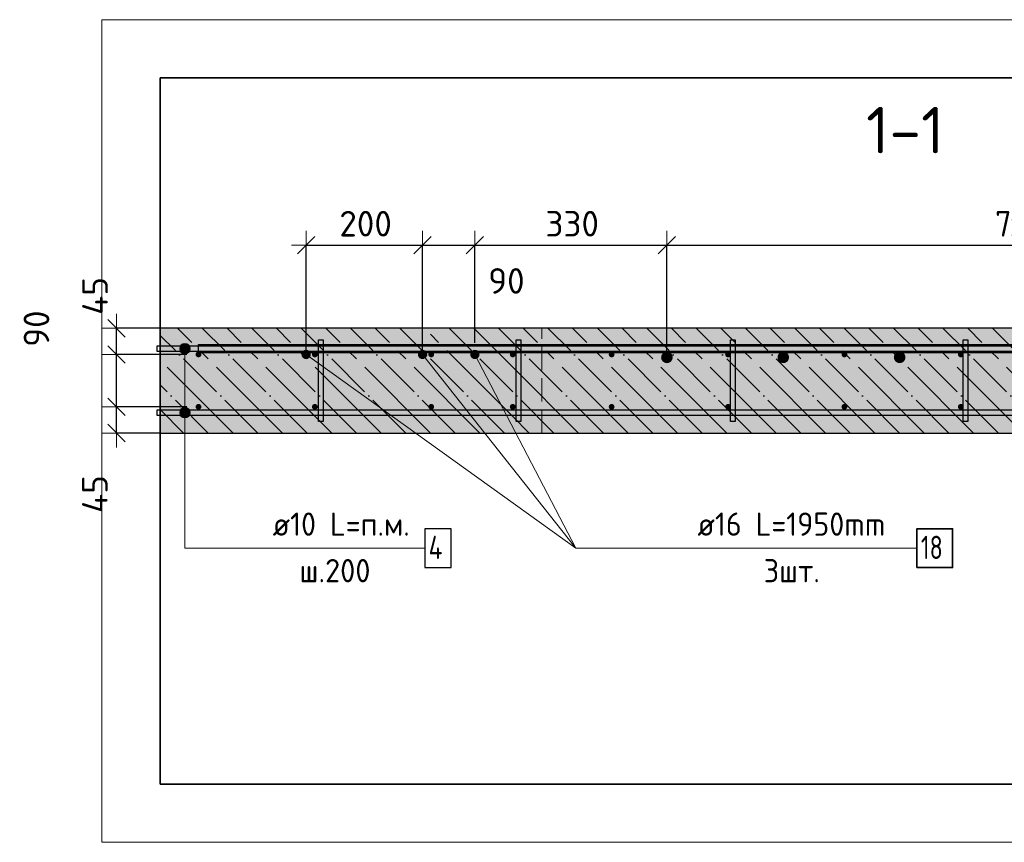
# Model space of a CAD drawing. Header units: millimetres. Extents: x -2258 to 68686, y -2266 to 30725.
# Tile 28 of 83: x 11182 to 12874, y 24973 to 26387. Entities that reach past the tile are written whole.
import ezdxf

# ---------------------------------------------------------------- set-up
doc = ezdxf.new("R2010")
doc.units = ezdxf.units.MM
doc.header["$PDMODE"] = 65
for name, pattern in [('______11', [100, 80, -10, 0, -10]), ('______2', [54, 40, -14]), ('______5', [220, 160, -20, 20, -20])]:
    doc.linetypes.add(name, pattern=pattern)
for name, color, linetype, lineweight in [('Standard', 7, 'Continuous', 25), ('Арм.стержн. вертикальными 1', 22, 'Continuous', 35), ('Арм.стержн.горизонт. 1', 180, 'Continuous', 35), ('Арм.стержн.горизонт. 2', 202, 'Continuous', 35), ('Размерная линия_ общее', 7, 'Continuous', 13)]:
    doc.layers.add(name, color=color, linetype=linetype, lineweight=lineweight)
doc.layers.add('Арм.стержн. вертикальными 2', color=7, linetype='Continuous', lineweight=35, true_color=0x006e00)
doc.layers.add('Арм.стержн.Стяжки', color=7, linetype='Continuous', lineweight=35, true_color=0x501e0f)
doc.styles.add('ISOCPEUR', font='ISOCPEUR')
doc.dimstyles.new('DIMSTYLE_11', dxfattribs={"dimtxt": 44, "dimasz": 50, "dimexe": 0, "dimexo": 0, "dimgap": 22, "dimtad": 2, "dimdec": 0, "dimrnd": 5, "dimzin": 12, "dimdsep": 46, "dimtxsty": 'ISOCPEUR', "dimblk1": 'ALL_ML_STRICH', "dimblk2": 'ALL_ML_STRICH', "dimsah": 1, "dimcen": 0, "dimclrd": 7, "dimclre": 256, "dimclrt": 7, "dimadec": 0, "dimazin": 0, "dimtfac": 1, "dimtdec": 0, "dimtix": 1, "dimtmove": 2, "dimatfit": 3, "dimfxl": 0, "dimtvp": 1.2, "dimtzin": 0, "dimlwd": 0, "dimlwe": -3, "dimarcsym": 0})
doc.dimstyles.new('DIMSTYLE_13', dxfattribs={"dimtxt": 44, "dimasz": 50, "dimexe": 0, "dimexo": 0, "dimgap": 22, "dimtad": 0, "dimdec": 0, "dimrnd": 5, "dimzin": 12, "dimdsep": 46, "dimtxsty": 'ISOCPEUR', "dimblk1": 'ALL_ML_STRICH', "dimblk2": 'ALL_ML_STRICH', "dimsah": 1, "dimcen": 0, "dimclrd": 7, "dimclre": 256, "dimclrt": 7, "dimadec": 0, "dimazin": 0, "dimtfac": 1, "dimtdec": 0, "dimtix": 1, "dimtmove": 2, "dimatfit": 3, "dimfxl": 0, "dimtvp": 1.2, "dimtzin": 0, "dimlwd": 0, "dimlwe": -3, "dimarcsym": 0})
doc.dimstyles.new('DIMSTYLE_3', dxfattribs={"dimtxt": 44, "dimasz": 50, "dimexe": 0, "dimexo": 0, "dimgap": 22, "dimtad": 2, "dimdec": 0, "dimrnd": 5, "dimzin": 12, "dimdsep": 46, "dimtxsty": 'ISOCPEUR', "dimblk1": 'ALL_ML_STRICH', "dimblk2": 'ALL_ML_STRICH', "dimsah": 1, "dimcen": 0, "dimclrd": 7, "dimclre": 256, "dimclrt": 7, "dimadec": 0, "dimazin": 0, "dimtfac": 1, "dimtdec": 0, "dimtix": 1, "dimtmove": 2, "dimatfit": 3, "dimfxl": 0, "dimtzin": 0, "dimlwd": 0, "dimlwe": -3, "dimarcsym": 0})

# ---------------------------------------------------------------- blocks, each defined once
blk = doc.blocks.new('ALL_ML_STRICH')
at = {"color": 0, "linetype": 'ByBlock', "lineweight": -2}
for p, q in [((0, -0.5), (0, 0.5)), ((-1, 0), (0.5, 0)), ((-0.3, -0.3), (0.3, 0.3))]:
    blk.add_line(p, q, dxfattribs=at)
blk = doc.blocks.new('*D205')
at = {"layer": 'DEFPOINTS', "color": 7, "linetype": 'Continuous', "lineweight": 13, "transparency": 33554687}
for p in [(11489.5, 25721.8), (11348.7, 25676.8), (11444.4, 25676.8)]:
    blk.add_point(p, dxfattribs=at)
at = {"layer": 'Размерная линия_ общее', "color": 253, "linetype": 'Continuous', "lineweight": -2, "true_color": 0xa0a0a0, "transparency": 33554687}
for p, q in [((11469.5, 25721.8), (11348.7, 25721.8)), ((11424.4, 25676.8), (11348.7, 25676.8))]:
    blk.add_line(p, q, dxfattribs=at)
at = {"layer": 'Размерная линия_ общее', "color": 7, "linetype": 'Continuous', "lineweight": -2, "transparency": 33554687}
blk.add_line((11348.7, 25676.8), (11348.7, 25721.8), dxfattribs=at)
at = {"layer": 'Размерная линия_ общее', "color": 7, "linetype": 'Continuous', "lineweight": 13, "transparency": 33554687, "xscale": 50, "yscale": 50, "zscale": 50}
for p, rotation in [((11348.7, 25721.8), 90), ((11348.7, 25676.8), 270)]:
    blk.add_blockref('ALL_ML_STRICH', p, dxfattribs=dict(at, rotation=rotation))
at = {"layer": 'Размерная линия_ общее', "color": 7, "linetype": 'Continuous', "lineweight": 13, "transparency": 33554687, "insert": (11311.4, 25571.8), "char_height": 44, "width": 88, "attachment_point": 5, "rotation": 90, "style": 'ISOCPEUR'}
blk.add_mtext('\\A1;{45}', dxfattribs=at)
blk = doc.blocks.new('*D206')
at = {"layer": 'DEFPOINTS', "color": 7, "linetype": 'Continuous', "lineweight": 13, "transparency": 33554687}
for p in [(11489.5, 25811.8), (11348.7, 25721.8), (11489.5, 25721.8)]:
    blk.add_point(p, dxfattribs=at)
at = {"layer": 'Размерная линия_ общее', "color": 253, "linetype": 'Continuous', "lineweight": -2, "true_color": 0xa0a0a0, "transparency": 33554687}
for p, q in [((11469.5, 25811.8), (11348.7, 25811.8)), ((11469.5, 25721.8), (11348.7, 25721.8))]:
    blk.add_line(p, q, dxfattribs=at)
at = {"layer": 'Размерная линия_ общее', "color": 7, "linetype": 'Continuous', "lineweight": -2, "transparency": 33554687}
blk.add_line((11348.7, 25721.8), (11348.7, 25811.8), dxfattribs=at)
at = {"layer": 'Размерная линия_ общее', "color": 7, "linetype": 'Continuous', "lineweight": 13, "transparency": 33554687, "xscale": 50, "yscale": 50, "zscale": 50}
for p, rotation in [((11348.7, 25811.8), 90), ((11348.7, 25721.8), 270)]:
    blk.add_blockref('ALL_ML_STRICH', p, dxfattribs=dict(at, rotation=rotation))
at = {"layer": 'Размерная линия_ общее', "color": 7, "linetype": 'Continuous', "lineweight": 13, "transparency": 33554687, "insert": (11211.1, 25856.2), "char_height": 44, "width": 88, "attachment_point": 5, "rotation": 90, "style": 'ISOCPEUR'}
blk.add_mtext('\\A1;{90}', dxfattribs=at)
blk = doc.blocks.new('*D207')
at = {"layer": 'DEFPOINTS', "color": 7, "linetype": 'Continuous', "lineweight": 13, "transparency": 33554687}
for p in [(11451.1, 25856.8), (11348.7, 25811.8), (11489.5, 25811.8)]:
    blk.add_point(p, dxfattribs=at)
at = {"layer": 'Размерная линия_ общее', "color": 253, "linetype": 'Continuous', "lineweight": -2, "true_color": 0xa0a0a0, "transparency": 33554687}
for p, q in [((11431.1, 25856.8), (11348.7, 25856.8)), ((11469.5, 25811.8), (11348.7, 25811.8))]:
    blk.add_line(p, q, dxfattribs=at)
at = {"layer": 'Размерная линия_ общее', "color": 7, "linetype": 'Continuous', "lineweight": -2, "transparency": 33554687}
blk.add_line((11348.7, 25811.8), (11348.7, 25856.8), dxfattribs=at)
at = {"layer": 'Размерная линия_ общее', "color": 7, "linetype": 'Continuous', "lineweight": 13, "transparency": 33554687, "xscale": 50, "yscale": 50, "zscale": 50}
for p, rotation in [((11348.7, 25856.8), 90), ((11348.7, 25811.8), 270)]:
    blk.add_blockref('ALL_ML_STRICH', p, dxfattribs=dict(at, rotation=rotation))
at = {"layer": 'Размерная линия_ общее', "color": 7, "linetype": 'Continuous', "lineweight": 13, "transparency": 33554687, "insert": (11311.7, 25912.3), "char_height": 44, "width": 88, "attachment_point": 5, "rotation": 90, "style": 'ISOCPEUR'}
blk.add_mtext('\\A1;{45}', dxfattribs=at)
blk = doc.blocks.new('*D389')
at = {"layer": 'DEFPOINTS', "color": 7, "linetype": 'Continuous', "lineweight": 13, "transparency": 33554687}
for p in [(11674.5, 25999.5), (11674.5, 25794.9), (11874.5, 25794.9)]:
    blk.add_point(p, dxfattribs=at)
at = {"layer": 'Размерная линия_ общее', "color": 253, "linetype": 'Continuous', "lineweight": -2, "true_color": 0xa0a0a0, "transparency": 33554687}
for p, q in [((11674.5, 25814.9), (11674.5, 25999.5)), ((11874.5, 25814.9), (11874.5, 25999.5))]:
    blk.add_line(p, q, dxfattribs=at)
at = {"layer": 'Размерная линия_ общее', "color": 7, "linetype": 'Continuous', "lineweight": -2, "transparency": 33554687}
blk.add_line((11674.5, 25999.5), (11874.5, 25999.5), dxfattribs=at)
at = {"layer": 'Размерная линия_ общее', "color": 7, "linetype": 'Continuous', "lineweight": 13, "transparency": 33554687, "xscale": 50, "yscale": 50, "zscale": 50, "rotation": 180}
blk.add_blockref('ALL_ML_STRICH', (11674.5, 25999.5), dxfattribs=at)
at = {"layer": 'Размерная линия_ общее', "color": 7, "linetype": 'Continuous', "lineweight": 13, "transparency": 33554687, "xscale": 50, "yscale": 50, "zscale": 50}
blk.add_blockref('ALL_ML_STRICH', (11874.5, 25999.5), dxfattribs=at)
at = {"layer": 'Размерная линия_ общее', "color": 7, "linetype": 'Continuous', "lineweight": 13, "transparency": 33554687, "insert": (11776.7, 26036.5), "char_height": 44, "width": 132, "attachment_point": 5, "style": 'ISOCPEUR'}
blk.add_mtext('\\A1;{200}', dxfattribs=at)
blk = doc.blocks.new('*D390')
at = {"layer": 'DEFPOINTS', "color": 7, "linetype": 'Continuous', "lineweight": 13, "transparency": 33554687}
for p in [(11874.5, 25999.5), (11964.5, 25811.8), (11874.5, 25794.9)]:
    blk.add_point(p, dxfattribs=at)
at = {"layer": 'Размерная линия_ общее', "color": 253, "linetype": 'Continuous', "lineweight": -2, "true_color": 0xa0a0a0, "transparency": 33554687}
for p, q in [((11874.5, 25814.9), (11874.5, 25999.5)), ((11964.5, 25831.8), (11964.5, 25999.5))]:
    blk.add_line(p, q, dxfattribs=at)
at = {"layer": 'Размерная линия_ общее', "color": 7, "linetype": 'Continuous', "lineweight": -2, "transparency": 33554687}
blk.add_line((11874.5, 25999.5), (11964.5, 25999.5), dxfattribs=at)
at = {"layer": 'Размерная линия_ общее', "color": 7, "linetype": 'Continuous', "lineweight": 13, "transparency": 33554687, "xscale": 50, "yscale": 50, "zscale": 50, "rotation": 180}
blk.add_blockref('ALL_ML_STRICH', (11874.5, 25999.5), dxfattribs=at)
at = {"layer": 'Размерная линия_ общее', "color": 7, "linetype": 'Continuous', "lineweight": 13, "transparency": 33554687, "xscale": 50, "yscale": 50, "zscale": 50}
blk.add_blockref('ALL_ML_STRICH', (11964.5, 25999.5), dxfattribs=at)
at = {"layer": 'Размерная линия_ общее', "color": 7, "linetype": 'Continuous', "lineweight": 13, "transparency": 33554687, "insert": (12018.7, 25938.2), "char_height": 44, "width": 88, "attachment_point": 5, "style": 'ISOCPEUR'}
blk.add_mtext('\\A1;{90}', dxfattribs=at)
blk = doc.blocks.new('*D391')
at = {"layer": 'DEFPOINTS', "color": 7, "linetype": 'Continuous', "lineweight": 13, "transparency": 33554687}
for p in [(11964.5, 25999.5), (11964.5, 25811.8), (12294.5, 25789.9)]:
    blk.add_point(p, dxfattribs=at)
at = {"layer": 'Размерная линия_ общее', "color": 253, "linetype": 'Continuous', "lineweight": -2, "true_color": 0xa0a0a0, "transparency": 33554687}
for p, q in [((11964.5, 25831.8), (11964.5, 25999.5)), ((12294.5, 25809.9), (12294.5, 25999.5))]:
    blk.add_line(p, q, dxfattribs=at)
at = {"layer": 'Размерная линия_ общее', "color": 7, "linetype": 'Continuous', "lineweight": -2, "transparency": 33554687}
blk.add_line((11964.5, 25999.5), (12294.5, 25999.5), dxfattribs=at)
at = {"layer": 'Размерная линия_ общее', "color": 7, "linetype": 'Continuous', "lineweight": 13, "transparency": 33554687, "xscale": 50, "yscale": 50, "zscale": 50, "rotation": 180}
blk.add_blockref('ALL_ML_STRICH', (11964.5, 25999.5), dxfattribs=at)
at = {"layer": 'Размерная линия_ общее', "color": 7, "linetype": 'Continuous', "lineweight": 13, "transparency": 33554687, "xscale": 50, "yscale": 50, "zscale": 50}
blk.add_blockref('ALL_ML_STRICH', (12294.5, 25999.5), dxfattribs=at)
at = {"layer": 'Размерная линия_ общее', "color": 7, "linetype": 'Continuous', "lineweight": 13, "transparency": 33554687, "insert": (12131.7, 26036.5), "char_height": 44, "width": 132, "attachment_point": 5, "style": 'ISOCPEUR'}
blk.add_mtext('\\A1;{330}', dxfattribs=at)
blk = doc.blocks.new('*D392')
at = {"layer": 'DEFPOINTS', "color": 7, "linetype": 'Continuous', "lineweight": 13, "transparency": 33554687}
for p in [(12294.5, 25999.5), (12294.5, 25789.9), (13694.5, 25789.9)]:
    blk.add_point(p, dxfattribs=at)
at = {"layer": 'Размерная линия_ общее', "color": 253, "linetype": 'Continuous', "lineweight": -2, "true_color": 0xa0a0a0, "transparency": 33554687}
for p, q in [((12294.5, 25809.9), (12294.5, 25999.5)), ((13694.5, 25809.9), (13694.5, 25999.5))]:
    blk.add_line(p, q, dxfattribs=at)
at = {"layer": 'Размерная линия_ общее', "color": 7, "linetype": 'Continuous', "lineweight": -2, "transparency": 33554687}
blk.add_line((12294.5, 25999.5), (13694.5, 25999.5), dxfattribs=at)
at = {"layer": 'Размерная линия_ общее', "color": 7, "linetype": 'Continuous', "lineweight": 13, "transparency": 33554687, "xscale": 50, "yscale": 50, "zscale": 50, "rotation": 180}
blk.add_blockref('ALL_ML_STRICH', (12294.5, 25999.5), dxfattribs=at)
at = {"layer": 'Размерная линия_ общее', "color": 7, "linetype": 'Continuous', "lineweight": 13, "transparency": 33554687, "xscale": 50, "yscale": 50, "zscale": 50}
blk.add_blockref('ALL_ML_STRICH', (13694.5, 25999.5), dxfattribs=at)
at = {"layer": 'Размерная линия_ общее', "color": 7, "linetype": 'Continuous', "lineweight": 13, "transparency": 33554687, "insert": (12858.5, 26058.5), "char_height": 44, "width": 2.2, "attachment_point": 1, "line_spacing_factor": 0.60241, "style": 'ISOCPEUR'}
blk.add_mtext('\\W0.91;7х200=1400', dxfattribs=at)

msp = doc.modelspace()

# ---------------------------------------------------------------- hatches: boundary and pattern name
at = {"linetype": 'Continuous', "lineweight": -3, "transparency": 33554687}
msp.add_hatch(color=7, dxfattribs=at).paths.add_polyline_path([(12029.5, 25676.8), (12029.5, 25856.8), (11423.5, 25856.8), (11423.5, 25676.8)])
at = {"layer": 'Standard', "linetype": 'Continuous', "lineweight": -3, "transparency": 33554687}
msp.add_hatch(color=7, dxfattribs=at).paths.add_polyline_path([(12029.5, 25856.8), (12029.5, 25676.8), (13849.5, 25676.8), (13849.5, 25856.8)])
at = {"layer": 'Арм.стержн. вертикальными 1', "linetype": 'Continuous', "lineweight": 50, "transparency": 33554687}
for points in [[(11489.5, 25806.8), (11491.4, 25807.2), (11493, 25808.3), (11494.1, 25809.9), (11494.5, 25811.8), (11494.1, 25813.7), (11493, 25815.3), (11491.4, 25816.4), (11489.5, 25816.8), (11487.6, 25816.4), (11486, 25815.3), (11484.9, 25813.7), (11484.5, 25811.8), (11484.9, 25809.9), (11486, 25808.3), (11487.6, 25807.2)], [(11689.5, 25806.8), (11691.4, 25807.2), (11693, 25808.3), (11694.1, 25809.9), (11694.5, 25811.8), (11694.1, 25813.7), (11693, 25815.3), (11691.4, 25816.4), (11689.5, 25816.8), (11687.6, 25816.4), (11686, 25815.3), (11684.9, 25813.7), (11684.5, 25811.8), (11684.9, 25809.9), (11686, 25808.3), (11687.6, 25807.2)], [(11889.5, 25806.8), (11891.4, 25807.2), (11893, 25808.3), (11894.1, 25809.9), (11894.5, 25811.8), (11894.1, 25813.7), (11893, 25815.3), (11891.4, 25816.4), (11889.5, 25816.8), (11887.6, 25816.4), (11886, 25815.3), (11884.9, 25813.7), (11884.5, 25811.8), (11884.9, 25809.9), (11886, 25808.3), (11887.6, 25807.2)], [(12029.5, 25806.8), (12031.4, 25807.2), (12033, 25808.3), (12034.1, 25809.9), (12034.5, 25811.8), (12034.1, 25813.7), (12033, 25815.3), (12031.4, 25816.4), (12029.5, 25816.8), (12027.6, 25816.4), (12026, 25815.3), (12024.9, 25813.7), (12024.5, 25811.8), (12024.9, 25809.9), (12026, 25808.3), (12027.6, 25807.2)], [(12199.5, 25806.8), (12201.4, 25807.2), (12203, 25808.3), (12204.1, 25809.9), (12204.5, 25811.8), (12204.1, 25813.7), (12203, 25815.3), (12201.4, 25816.4), (12199.5, 25816.8), (12197.6, 25816.4), (12196, 25815.3), (12194.9, 25813.7), (12194.5, 25811.8), (12194.9, 25809.9), (12196, 25808.3), (12197.6, 25807.2)], [(12399.5, 25806.8), (12401.4, 25807.2), (12403, 25808.3), (12404.1, 25809.9), (12404.5, 25811.8), (12404.1, 25813.7), (12403, 25815.3), (12401.4, 25816.4), (12399.5, 25816.8), (12397.6, 25816.4), (12396, 25815.3), (12394.9, 25813.7), (12394.5, 25811.8), (12394.9, 25809.9), (12396, 25808.3), (12397.6, 25807.2)], [(12599.5, 25806.8), (12601.4, 25807.2), (12603, 25808.3), (12604.1, 25809.9), (12604.5, 25811.8), (12604.1, 25813.7), (12603, 25815.3), (12601.4, 25816.4), (12599.5, 25816.8), (12597.6, 25816.4), (12596, 25815.3), (12594.9, 25813.7), (12594.5, 25811.8), (12594.9, 25809.9), (12596, 25808.3), (12597.6, 25807.2)], [(12799.5, 25806.8), (12801.4, 25807.2), (12803, 25808.3), (12804.1, 25809.9), (12804.5, 25811.8), (12804.1, 25813.7), (12803, 25815.3), (12801.4, 25816.4), (12799.5, 25816.8), (12797.6, 25816.4), (12796, 25815.3), (12794.9, 25813.7), (12794.5, 25811.8), (12794.9, 25809.9), (12796, 25808.3), (12797.6, 25807.2)], [(11489.5, 25716.8), (11491.4, 25717.2), (11493, 25718.3), (11494.1, 25719.9), (11494.5, 25721.8), (11494.1, 25723.7), (11493, 25725.3), (11491.4, 25726.4), (11489.5, 25726.8), (11487.6, 25726.4), (11486, 25725.3), (11484.9, 25723.7), (11484.5, 25721.8), (11484.9, 25719.9), (11486, 25718.3), (11487.6, 25717.2)], [(11689.5, 25716.8), (11691.4, 25717.2), (11693, 25718.3), (11694.1, 25719.9), (11694.5, 25721.8), (11694.1, 25723.7), (11693, 25725.3), (11691.4, 25726.4), (11689.5, 25726.8), (11687.6, 25726.4), (11686, 25725.3), (11684.9, 25723.7), (11684.5, 25721.8), (11684.9, 25719.9), (11686, 25718.3), (11687.6, 25717.2)], [(11889.5, 25716.8), (11891.4, 25717.2), (11893, 25718.3), (11894.1, 25719.9), (11894.5, 25721.8), (11894.1, 25723.7), (11893, 25725.3), (11891.4, 25726.4), (11889.5, 25726.8), (11887.6, 25726.4), (11886, 25725.3), (11884.9, 25723.7), (11884.5, 25721.8), (11884.9, 25719.9), (11886, 25718.3), (11887.6, 25717.2)], [(12029.5, 25716.8), (12031.4, 25717.2), (12033, 25718.3), (12034.1, 25719.9), (12034.5, 25721.8), (12034.1, 25723.7), (12033, 25725.3), (12031.4, 25726.4), (12029.5, 25726.8), (12027.6, 25726.4), (12026, 25725.3), (12024.9, 25723.7), (12024.5, 25721.8), (12024.9, 25719.9), (12026, 25718.3), (12027.6, 25717.2)], [(12199.5, 25716.8), (12201.4, 25717.2), (12203, 25718.3), (12204.1, 25719.9), (12204.5, 25721.8), (12204.1, 25723.7), (12203, 25725.3), (12201.4, 25726.4), (12199.5, 25726.8), (12197.6, 25726.4), (12196, 25725.3), (12194.9, 25723.7), (12194.5, 25721.8), (12194.9, 25719.9), (12196, 25718.3), (12197.6, 25717.2)], [(12399.5, 25716.8), (12401.4, 25717.2), (12403, 25718.3), (12404.1, 25719.9), (12404.5, 25721.8), (12404.1, 25723.7), (12403, 25725.3), (12401.4, 25726.4), (12399.5, 25726.8), (12397.6, 25726.4), (12396, 25725.3), (12394.9, 25723.7), (12394.5, 25721.8), (12394.9, 25719.9), (12396, 25718.3), (12397.6, 25717.2)], [(12599.5, 25716.8), (12601.4, 25717.2), (12603, 25718.3), (12604.1, 25719.9), (12604.5, 25721.8), (12604.1, 25723.7), (12603, 25725.3), (12601.4, 25726.4), (12599.5, 25726.8), (12597.6, 25726.4), (12596, 25725.3), (12594.9, 25723.7), (12594.5, 25721.8), (12594.9, 25719.9), (12596, 25718.3), (12597.6, 25717.2)], [(12799.5, 25716.8), (12801.4, 25717.2), (12803, 25718.3), (12804.1, 25719.9), (12804.5, 25721.8), (12804.1, 25723.7), (12803, 25725.3), (12801.4, 25726.4), (12799.5, 25726.8), (12797.6, 25726.4), (12796, 25725.3), (12794.9, 25723.7), (12794.5, 25721.8), (12794.9, 25719.9), (12796, 25718.3), (12797.6, 25717.2)]]:
    msp.add_hatch(color=4, dxfattribs=at).paths.add_polyline_path(points)
at = {"layer": 'Арм.стержн. вертикальными 2', "linetype": 'Continuous', "lineweight": 50, "transparency": 33554687}
for points in [[(11674.5, 25803.8), (11677.5, 25804.4), (11680.1, 25806.1), (11681.9, 25808.7), (11682.5, 25811.8), (11681.9, 25814.9), (11680.1, 25817.5), (11677.5, 25819.2), (11674.5, 25819.8), (11671.4, 25819.2), (11668.8, 25817.5), (11667.1, 25814.9), (11666.5, 25811.8), (11667.1, 25808.7), (11668.8, 25806.1), (11671.4, 25804.4)], [(11874.5, 25803.8), (11877.5, 25804.4), (11880.1, 25806.1), (11881.9, 25808.7), (11882.5, 25811.8), (11881.9, 25814.9), (11880.1, 25817.5), (11877.5, 25819.2), (11874.5, 25819.8), (11871.4, 25819.2), (11868.8, 25817.5), (11867.1, 25814.9), (11866.5, 25811.8), (11867.1, 25808.7), (11868.8, 25806.1), (11871.4, 25804.4)], [(11964.5, 25803.8), (11967.6, 25804.4), (11970.1, 25806.1), (11971.9, 25808.7), (11972.5, 25811.8), (11971.9, 25814.9), (11970.1, 25817.5), (11967.6, 25819.2), (11964.5, 25819.8), (11961.4, 25819.2), (11958.8, 25817.5), (11957.1, 25814.9), (11956.5, 25811.8), (11957.1, 25808.7), (11958.8, 25806.1), (11961.4, 25804.4)], [(12294.5, 25796.8), (12298.3, 25797.6), (12301.6, 25799.7), (12303.7, 25803), (12304.5, 25806.8), (12303.7, 25810.6), (12301.6, 25813.9), (12298.3, 25816), (12294.5, 25816.8), (12290.7, 25816), (12287.4, 25813.9), (12285.2, 25810.6), (12284.5, 25806.8), (12285.2, 25803), (12287.4, 25799.7), (12290.7, 25797.6)], [(12494.5, 25796.8), (12498.3, 25797.6), (12501.6, 25799.7), (12503.7, 25803), (12504.5, 25806.8), (12503.7, 25810.6), (12501.6, 25813.9), (12498.3, 25816), (12494.5, 25816.8), (12490.7, 25816), (12487.4, 25813.9), (12485.2, 25810.6), (12484.5, 25806.8), (12485.2, 25803), (12487.4, 25799.7), (12490.7, 25797.6)], [(12694.5, 25796.8), (12698.3, 25797.6), (12701.6, 25799.7), (12703.7, 25803), (12704.5, 25806.8), (12703.7, 25810.6), (12701.6, 25813.9), (12698.3, 25816), (12694.5, 25816.8), (12690.7, 25816), (12687.4, 25813.9), (12685.2, 25810.6), (12684.5, 25806.8), (12685.2, 25803), (12687.4, 25799.7), (12690.7, 25797.6)]]:
    msp.add_hatch(color=7, dxfattribs=at).paths.add_polyline_path(points)
at = {"layer": 'Арм.стержн.горизонт. 1', "linetype": 'Continuous', "lineweight": 13, "transparency": 33554687}
for points in [[(11457.2, 25821.8), (11475.2, 25821.8), (11473.9, 25826.3)], [(11457.2, 25821.8), (11473.9, 25826.3), (11458.4, 25826.3)], [(11457.2, 25821.8), (11475.2, 25821.8), (11473.9, 25826.3)], [(11457.2, 25821.8), (11473.9, 25826.3), (11458.4, 25826.3)], [(11458.4, 25817.3), (11475.2, 25821.8), (11457.2, 25821.8)], [(11458.4, 25817.3), (11475.2, 25821.8), (11457.2, 25821.8)], [(11458.4, 25826.3), (11473.9, 25826.3), (11470.7, 25829.5)], [(11458.4, 25826.3), (11470.7, 25829.5), (11461.7, 25829.5)], [(11458.4, 25826.3), (11473.9, 25826.3), (11470.7, 25829.5)], [(11458.4, 25826.3), (11470.7, 25829.5), (11461.7, 25829.5)], [(11458.4, 25817.3), (11473.9, 25817.3), (11475.2, 25821.8)], [(11458.4, 25817.3), (11473.9, 25817.3), (11475.2, 25821.8)], [(11461.7, 25829.5), (11470.7, 25829.5), (11466.2, 25830.8)], [(11461.7, 25829.5), (11470.7, 25829.5), (11466.2, 25830.8)], [(11461.7, 25814.1), (11473.9, 25817.3), (11458.4, 25817.3)], [(11461.7, 25814.1), (11473.9, 25817.3), (11458.4, 25817.3)], [(11461.7, 25814.1), (11470.7, 25814.1), (11473.9, 25817.3)], [(11461.7, 25814.1), (11470.7, 25814.1), (11473.9, 25817.3)], [(11470.7, 25814.1), (11461.7, 25814.1), (11466.2, 25812.8)], [(11470.7, 25814.1), (11461.7, 25814.1), (11466.2, 25812.8)], [(11458.4, 25716.3), (11473.9, 25716.3), (11470.7, 25719.5)], [(11458.4, 25716.3), (11470.7, 25719.5), (11461.7, 25719.5)], [(11458.4, 25716.3), (11473.9, 25716.3), (11470.7, 25719.5)], [(11458.4, 25716.3), (11470.7, 25719.5), (11461.7, 25719.5)], [(11461.7, 25719.5), (11470.7, 25719.5), (11466.2, 25720.8)], [(11461.7, 25719.5), (11470.7, 25719.5), (11466.2, 25720.8)], [(11457.2, 25711.8), (11475.2, 25711.8), (11473.9, 25716.3)], [(11457.2, 25711.8), (11473.9, 25716.3), (11458.4, 25716.3)], [(11457.2, 25711.8), (11475.2, 25711.8), (11473.9, 25716.3)], [(11457.2, 25711.8), (11473.9, 25716.3), (11458.4, 25716.3)], [(11458.4, 25707.3), (11475.2, 25711.8), (11457.2, 25711.8)], [(11458.4, 25707.3), (11475.2, 25711.8), (11457.2, 25711.8)], [(11458.4, 25707.3), (11473.9, 25707.3), (11475.2, 25711.8)], [(11458.4, 25707.3), (11473.9, 25707.3), (11475.2, 25711.8)], [(11461.7, 25704.1), (11473.9, 25707.3), (11458.4, 25707.3)], [(11461.7, 25704.1), (11473.9, 25707.3), (11458.4, 25707.3)], [(11461.7, 25704.1), (11470.7, 25704.1), (11473.9, 25707.3)], [(11461.7, 25704.1), (11470.7, 25704.1), (11473.9, 25707.3)], [(11470.7, 25704.1), (11461.7, 25704.1), (11466.2, 25702.8)], [(11470.7, 25704.1), (11461.7, 25704.1), (11466.2, 25702.8)]]:
    msp.add_hatch(color=7, dxfattribs=at).paths.add_polyline_path(points)

# ---------------------------------------------------------------- linework, layer by layer
at = {"color": 7, "linetype": 'Continuous', "lineweight": 25, "transparency": 33554687}
for p, q in [((11423.5, 25626.8), (11423.5, 25906.8)), ((12029.5, 25856.8), (11423.5, 25856.8)), ((11423.5, 25676.8), (12029.5, 25676.8))]:
    msp.add_line(p, q, dxfattribs=at)
at = {"color": 7, "linetype": '______5', "lineweight": -3, "transparency": 33554687}
for p, q in [((11633.7, 25676.8), (11453.7, 25856.8)), ((11718.6, 25676.8), (11538.6, 25856.8)), ((11803.4, 25676.8), (11623.4, 25856.8)), ((11888.3, 25676.8), (11708.3, 25856.8)), ((11973.1, 25676.8), (11793.1, 25856.8)), ((12029.5, 25705.3), (11878, 25856.8)), ((12029.5, 25790.1), (11962.8, 25856.8)), ((11548.9, 25676.8), (11423.5, 25802.1)), ((11464, 25676.8), (11423.5, 25717.3))]:
    msp.add_line(p, q, dxfattribs=at)
at = {"color": 7, "linetype": '______11', "lineweight": -3, "transparency": 33554687}
for p, q in [((11676.1, 25676.8), (11496.1, 25856.8)), ((11761, 25676.8), (11581, 25856.8)), ((11845.8, 25676.8), (11665.8, 25856.8)), ((11930.7, 25676.8), (11750.7, 25856.8)), ((12015.5, 25676.8), (11835.5, 25856.8)), ((12029.5, 25747.7), (11920.4, 25856.8)), ((12029.5, 25832.6), (12005.3, 25856.8)), ((11591.3, 25676.8), (11423.5, 25844.6)), ((11506.4, 25676.8), (11423.5, 25759.7))]:
    msp.add_line(p, q, dxfattribs=at)
at = {"layer": 'Standard', "color": 52, "linetype": 'Continuous', "lineweight": -3, "transparency": 33554687}
for p, q in [((11423.5, 25073.3), (11423.5, 26287.2)), ((11423.5, 26287.2), (11423.5, 25073.3)), ((14186.9, 26287.2), (11423.5, 26287.2)), ((11423.5, 26287.2), (14186.9, 26287.2)), ((11423.5, 25073.3), (14186.9, 25073.3)), ((14186.9, 25073.3), (11423.5, 25073.3))]:
    msp.add_line(p, q, dxfattribs=at)
at = {"layer": 'Standard', "color": 7, "linetype": 'Continuous', "lineweight": 25, "transparency": 33554687}
for p, q in [((13849.5, 25856.8), (12029.5, 25856.8)), ((12029.5, 25676.8), (13849.5, 25676.8))]:
    msp.add_line(p, q, dxfattribs=at)
at = {"layer": 'Standard', "color": 7, "linetype": '______5', "lineweight": -3, "transparency": 33554687}
for p, q in [((12227.7, 25676.8), (12047.7, 25856.8)), ((12312.5, 25676.8), (12132.5, 25856.8)), ((12397.4, 25676.8), (12217.4, 25856.8)), ((12482.2, 25676.8), (12302.2, 25856.8)), ((12567.1, 25676.8), (12387.1, 25856.8)), ((12651.9, 25676.8), (12471.9, 25856.8)), ((12736.8, 25676.8), (12556.8, 25856.8)), ((12821.6, 25676.8), (12641.6, 25856.8)), ((12906.5, 25676.8), (12726.5, 25856.8)), ((12991.4, 25676.8), (12811.4, 25856.8)), ((12142.8, 25676.8), (12029.5, 25790.1)), ((12058, 25676.8), (12029.5, 25705.3))]:
    msp.add_line(p, q, dxfattribs=at)
at = {"layer": 'Standard', "color": 7, "linetype": '______2', "lineweight": 13, "transparency": 33554687}
msp.add_line((12079.5, 25676.8), (12079.5, 25856.8), dxfattribs=at)
at = {"layer": 'Standard', "color": 7, "linetype": '______11', "lineweight": -3, "transparency": 33554687}
for p, q in [((12270.1, 25676.8), (12090.1, 25856.8)), ((12355, 25676.8), (12175, 25856.8)), ((12439.8, 25676.8), (12259.8, 25856.8)), ((12524.7, 25676.8), (12344.7, 25856.8)), ((12609.5, 25676.8), (12429.5, 25856.8)), ((12694.4, 25676.8), (12514.4, 25856.8)), ((12779.2, 25676.8), (12599.2, 25856.8)), ((12864.1, 25676.8), (12684.1, 25856.8)), ((12948.9, 25676.8), (12768.9, 25856.8)), ((13033.8, 25676.8), (12853.8, 25856.8)), ((12185.3, 25676.8), (12029.5, 25832.6)), ((12100.4, 25676.8), (12029.5, 25747.7))]:
    msp.add_line(p, q, dxfattribs=at)
at = {"layer": 'Standard', "color": 7, "linetype": 'Continuous', "lineweight": 13, "transparency": 33554687}
msp.add_lwpolyline([(11323.5, 26387.2), (11323.5, 24973.3), (14286.9, 24973.3), (14286.9, 26387.2), (11323.5, 26387.2)], dxfattribs=at)
at = {"layer": 'Арм.стержн. вертикальными 2', "color": 7, "linetype": 'Continuous', "lineweight": 13, "transparency": 33554687}
for q in [(11674.5, 25811.8), (11874.5, 25811.8), (11964.5, 25811.8), (12724.2, 25478.8)]:
    msp.add_line((12138.2, 25478.8), q, dxfattribs=at)
at = {"layer": 'Арм.стержн. вертикальными 2', "color": 7, "linetype": 'Continuous', "lineweight": 35, "transparency": 33554687}
msp.add_lwpolyline([(12724.2, 25445.5), (12785.5, 25445.5), (12785.5, 25512.2), (12724.2, 25512.2), (12724.2, 25445.5)], dxfattribs=at)
at = {"layer": 'Арм.стержн.горизонт. 1', "color": 7, "linetype": 'Continuous', "lineweight": 13, "transparency": 33554687}
for p, q in [((11457.2, 25821.8), (11457.2, 25821.8)), ((11457.2, 25821.8), (11457.2, 25821.8)), ((11466.2, 25830.8), (11466.2, 25830.8)), ((11466.2, 25830.8), (11466.2, 25830.8)), ((11466.2, 25478.8), (11466.2, 25821.8)), ((11466.2, 25478.8), (11466.2, 25821.8)), ((11475.2, 25821.8), (11475.2, 25821.8)), ((11475.2, 25821.8), (11475.2, 25821.8)), ((11466.2, 25812.8), (11466.2, 25812.8)), ((11466.2, 25812.8), (11466.2, 25812.8)), ((11466.2, 25720.8), (11466.2, 25720.8)), ((11466.2, 25720.8), (11466.2, 25720.8)), ((11457.2, 25711.8), (11457.2, 25711.8)), ((11457.2, 25711.8), (11457.2, 25711.8)), ((11466.2, 25478.8), (11466.2, 25711.8)), ((11466.2, 25478.8), (11466.2, 25711.8)), ((11466.2, 25702.8), (11466.2, 25702.8)), ((11466.2, 25702.8), (11466.2, 25702.8)), ((11475.2, 25711.8), (11475.2, 25711.8)), ((11475.2, 25711.8), (11475.2, 25711.8)), ((11466.2, 25478.8), (11878.2, 25478.8))]:
    msp.add_line(p, q, dxfattribs=at)
at = {"layer": 'Арм.стержн.горизонт. 1', "color": 4, "linetype": 'Continuous', "lineweight": 25, "transparency": 33554687}
for points in [[(11418.5, 25826.8), (13819.5, 25826.8), (13819.5, 25816.8), (11418.5, 25816.8), (11418.5, 25826.8)], [(11418.5, 25826.8), (13819.5, 25826.8), (13819.5, 25816.8), (11418.5, 25816.8), (11418.5, 25826.8)], [(11418.5, 25716.8), (13819.5, 25716.8), (13819.5, 25706.8), (11418.5, 25706.8), (11418.5, 25716.8)], [(11418.5, 25716.8), (13819.5, 25716.8), (13819.5, 25706.8), (11418.5, 25706.8), (11418.5, 25716.8)]]:
    msp.add_lwpolyline(points, dxfattribs=at)
at = {"layer": 'Арм.стержн.горизонт. 1', "color": 7, "linetype": 'Continuous', "lineweight": 25, "transparency": 33554687}
msp.add_lwpolyline([(11878.2, 25445.5), (11923.5, 25445.5), (11923.5, 25512.2), (11878.2, 25512.2), (11878.2, 25445.5)], dxfattribs=at)
at = {"layer": 'Арм.стержн.горизонт. 1', "color": 7, "linetype": 'Continuous', "lineweight": 13, "transparency": 33554687}
for centre in [(11466.2, 25821.8), (11466.2, 25821.8), (11466.2, 25711.8), (11466.2, 25711.8)]:
    msp.add_circle(centre, 9, dxfattribs=at)
at = {"layer": 'Арм.стержн.горизонт. 2', "color": 7, "linetype": 'Continuous', "lineweight": 25, "transparency": 33554687}
msp.add_lwpolyline([(13781.8, 25814.8), (11489.5, 25814.8), (11489.5, 25828.8), (13782.8, 25828.8)], dxfattribs=at)
msp.add_lwpolyline([(13781.8, 25814.8), (11489.5, 25814.8), (11489.5, 25828.8), (13782.8, 25828.8)], dxfattribs=at)
at = {"layer": 'Арм.стержн.Стяжки', "color": 40, "linetype": 'Continuous', "lineweight": 25, "transparency": 33554687}
for points in [[(11695.5, 25696.8), (11695.5, 25836.8), (11703.5, 25836.8), (11703.5, 25696.8), (11695.5, 25696.8)], [(12035.5, 25696.8), (12035.5, 25836.8), (12043.5, 25836.8), (12043.5, 25696.8), (12035.5, 25696.8)], [(12403.5, 25696.8), (12403.5, 25836.8), (12411.5, 25836.8), (12411.5, 25696.8), (12403.5, 25696.8)], [(12803.5, 25696.8), (12803.5, 25836.8), (12811.5, 25836.8), (12811.5, 25696.8), (12803.5, 25696.8)]]:
    msp.add_lwpolyline(points, dxfattribs=at)

# ---------------------------------------------------------------- texts
at = {"layer": 'Standard', "color": 7, "linetype": 'Continuous', "lineweight": 13, "transparency": 33554687, "insert": (12636.8, 26157.4), "char_height": 80, "width": 165.565, "attachment_point": 7, "style": 'ISOCPEUR'}
msp.add_mtext('\\A1;{\\fISOCPEUR|i0|b0;\\H80.000000;\\W1.000000;\\C7;1-1}\\P', dxfattribs=at)
at = {"layer": 'Арм.стержн. вертикальными 2', "color": 7, "linetype": 'Continuous', "lineweight": 25, "transparency": 33554687, "char_height": 40, "attachment_point": 7, "style": 'ISOCPEUR'}
for s, insert, width in [('\\W0.94;ø16 L=1950mm ', (12346.9, 25500.2), 382.615), ('\\W0.75;18', (12730.9, 25460.2), 62.971), ('\\W0.94;3шт. ', (12460.9, 25420.2), 154.838)]:
    msp.add_mtext(s, dxfattribs=dict(at, insert=insert, width=width))
at = {"layer": 'Арм.стержн.горизонт. 1', "color": 7, "linetype": 'Continuous', "lineweight": 25, "transparency": 33554687, "char_height": 40, "attachment_point": 7, "style": 'ISOCPEUR'}
for s, insert, width in [('\\W0.94;ø10 L=п.м.', (11616.9, 25500.2), 266.644), ('\\W0.80;4', (11884.9, 25460.2), 47.978), ('\\W0.95;ш.200 ', (11662.9, 25420.2), 174.933)]:
    msp.add_mtext(s, dxfattribs=dict(at, insert=insert, width=width))

# ---------------------------------------------------------------- dimensions: what is measured, and where the dimension line sits
at = {"layer": 'Размерная линия_ общее', "color": 7, "linetype": 'Continuous', "lineweight": 13, "transparency": 33554687}
for base, p1, p2, dimstyle, picture, middle in [((11874.5, 25999.5), (11674.5, 25814.9), (11874.5, 25814.9), 'DIMSTYLE_3', '*D389', (11776.7, 26036.5)), ((12294.5, 25999.5), (11964.5, 25831.8), (12294.5, 25809.9), 'DIMSTYLE_3', '*D391', (12131.7, 26036.5)), ((11964.5, 25999.5), (11874.5, 25814.9), (11964.5, 25831.8), 'DIMSTYLE_13', '*D390', (12018.7, 25938.2))]:
    dim = msp.add_linear_dim(base=base, p1=p1, p2=p2, dimstyle=dimstyle, override={"dimpost": '<>', "dimclrd": 7, "dimclre": 253, "dimclrt": 7, "dimlwd": 0, "dimlwe": 65533}, dxfattribs=at)
    dim.commit()
    dim.dimension.update_dxf_attribs({"geometry": picture, "text_midpoint": middle, "dimtype": 160})
dim = msp.add_linear_dim(base=(13694.5, 25999.5), p1=(12294.5, 25809.9), p2=(13694.5, 25809.9), text='\\W0.91;7х200=1400', dimstyle='DIMSTYLE_3', override={"dimpost": '<>', "dimclrd": 7, "dimclre": 253, "dimclrt": 7, "dimlwd": 0, "dimlwe": 65533}, dxfattribs=at)
dim.commit()
dim.dimension.update_dxf_attribs({"geometry": '*D392', "text_midpoint": (12994.5, 26021.5), "dimtype": 160})
for base, p1, p2, picture, middle in [((11348.7, 25856.8), (11469.5, 25811.8), (11431.1, 25856.8), '*D207', (11311.7, 25912.3)), ((11348.7, 25811.8), (11469.5, 25721.8), (11469.5, 25811.8), '*D206', (11211.1, 25856.2)), ((11348.7, 25721.8), (11424.4, 25676.8), (11469.5, 25721.8), '*D205', (11311.4, 25571.8))]:
    dim = msp.add_linear_dim(base=base, p1=p1, p2=p2, angle=90, dimstyle='DIMSTYLE_11', override={"dimpost": '<>', "dimclrd": 7, "dimclre": 253, "dimclrt": 7, "dimlwd": 0, "dimlwe": 65533}, dxfattribs=at)
    dim.commit()
    dim.dimension.update_dxf_attribs({"geometry": picture, "text_midpoint": middle, "dimtype": 160})

doc.saveas('drawing.dxf')
